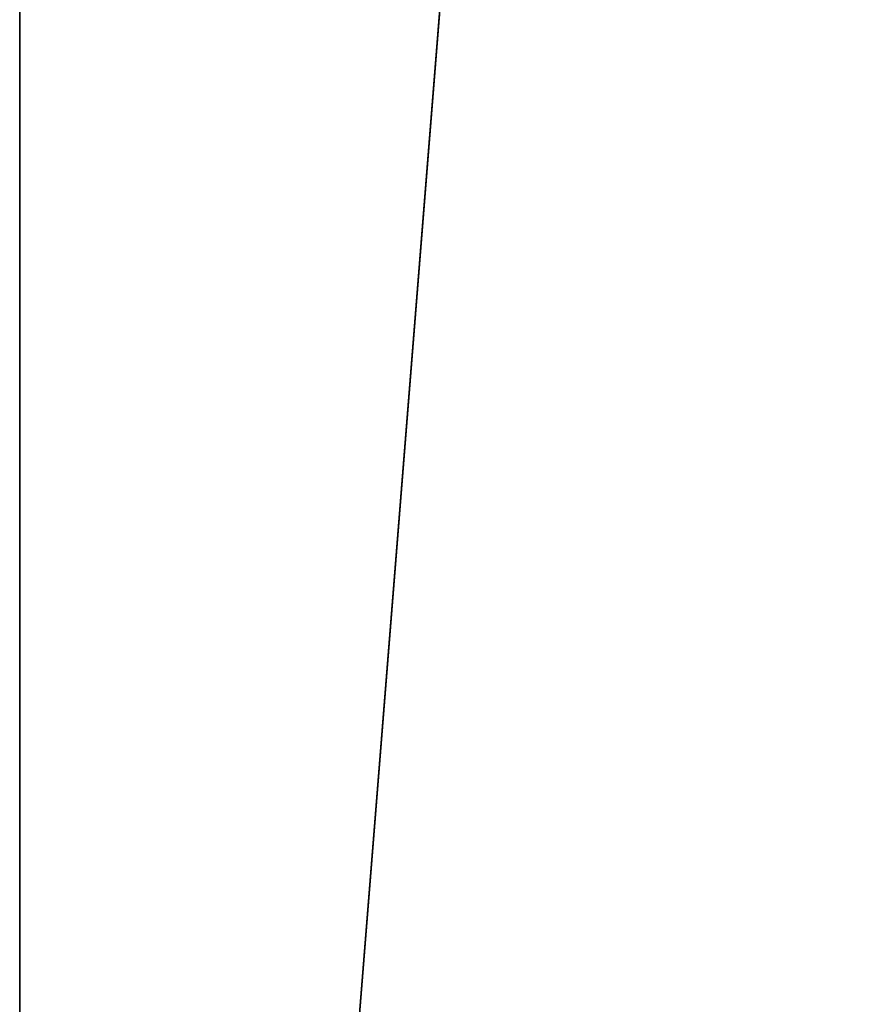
# Model space of a CAD drawing. Header units: millimetres. Extents: x -20851 to -17632, y 368 to 3070.
# Tile 3 of 256: x -20817 to -20670, y 1120 to 1294. Entities that reach past the tile are written whole.
import ezdxf

# ---------------------------------------------------------------- set-up
doc = ezdxf.new("R2010")
doc.units = ezdxf.units.MM
doc.layers.add('A-WALL', color=113, linetype='Continuous', lineweight=25)

msp = doc.modelspace()

# ---------------------------------------------------------------- meshes
at = {"layer": 'A-WALL'}
mesh = msp.add_polyface(dxfattribs=at)
corners = [(-20816.54, 369.03, -512.42), (-20816.54, 3069.53, -512.42), (-20616.54, 3069.53, -512.42), (-20616.54, 2869.53, -512.42), (-20616.54, 369.03, -512.42)]
mesh.append_faces([[corners[k] for k in face] for face in [(3, 0, 1, 2)]], dxfattribs={"vtx0": -1})
mesh.append_faces([[corners[k] for k in face] for face in [(3, 4, 0)]], dxfattribs={"vtx2": -1})
mesh = msp.add_polyface(dxfattribs=at)
corners = [(-20816.54, 369.03, -512.42), (-20816.54, 369.03, 2500), (-20816.54, 3069.53, 2500), (-20816.54, 3069.53, -512.42)]
mesh.append_faces([[corners[k] for k in face] for face in [(2, 3, 0, 1)]])
mesh = msp.add_polyface(dxfattribs=at)
corners = [(-20816.54, 3069.53, 2500), (-20816.54, 369.03, 2500), (-20615.54, 369.03, 2500), (-20615.54, 2868.53, 2500), (-20615.54, 3069.53, 2500)]
mesh.append_faces([[corners[k] for k in face] for face in [(3, 0, 1, 2)]], dxfattribs={"vtx0": -1})
mesh.append_faces([[corners[k] for k in face] for face in [(3, 4, 0)]], dxfattribs={"vtx2": -1})

doc.saveas('drawing.dxf')
